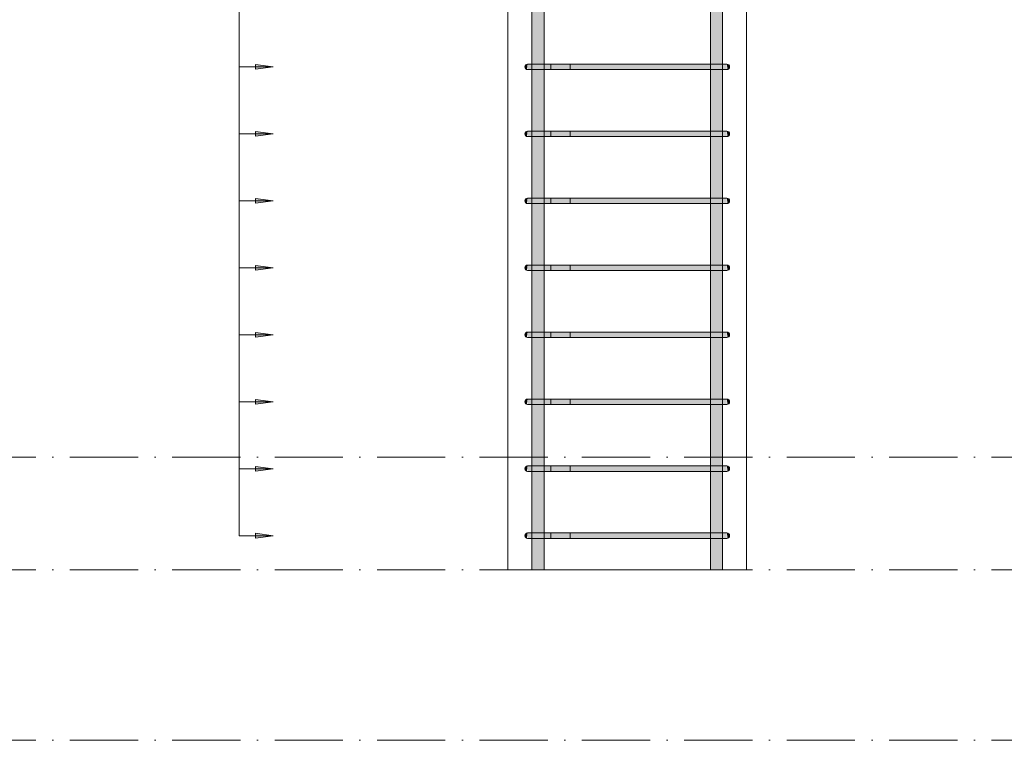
# Model space of a CAD drawing. Header units: millimetres. Extents: x 4307 to 42792, y 1610 to 10025.
# Tile 20 of 256: x 8825 to 10268, y 2355 to 3411. Entities that reach past the tile are written whole.
import ezdxf

# ---------------------------------------------------------------- set-up
doc = ezdxf.new("R2010")
doc.units = ezdxf.units.MM
doc.linetypes.add('Čerchovaná', pattern=[150, 100, -25, 0, -25])
for name, color, linetype, lineweight in [('A-ANNO-DIMS', 211, 'Continuous', 5), ('A-ANNO-DIMS-25', 211, 'Continuous', 5), ('A-FLOR-LEVL', 51, 'Continuous', 5), ('S-COLS', 52, 'Continuous', 9), ('S-RBAR', 171, 'Continuous', 5)]:
    doc.layers.add(name, color=color, linetype=linetype, lineweight=lineweight)
doc.styles.add('Arial_1', font='arial.ttf', dxfattribs={"height": 62.5})
doc.dimstyles.new('Výztuž_kusy__řezy__2', dxfattribs={"dimscale": 304.8, "dimtxt": 0.18, "dimasz": 0, "dimexe": 0, "dimexo": 0.0625, "dimgap": 0.082021, "dimtad": 1, "dimdec": 0, "dimzin": 0, "dimdsep": 46, "dimtxsty": 'Arial_1', "dimblk1": 'NONE', "dimblk2": 'NONE', "dimsah": 1, "dimcen": 0.09, "dimazin": 0, "dimtfac": 1, "dimtdec": 4, "dimtix": 1, "dimtmove": 0, "dimatfit": 3, "dimfxl": 0.164042, "dimfxlon": 1, "dimtvp": 1, "dimtfill": 1, "dimtolj": 1, "dimtzin": 0, "dimarcsym": 2})

# ---------------------------------------------------------------- blocks, each defined once
blk = doc.blocks.new('DIMBLOCK546-V1')
at = {"layer": 'A-ANNO-DIMS-25'}
for points in [[(9196.3, 3440.3), (9170, 3443.8), (9170, 3436.9)], [(9196.3, 3342.2), (9170, 3345.6), (9170, 3338.7)]]:
    blk.add_hatch(color=256, dxfattribs=at).paths.add_polyline_path(points)
for p, q in [((9146.3, 3440.3), (9146.3, 3342.2)), ((9146.3, 3440.3), (9146.3, 3440.3)), ((9146.3, 3440.3), (9196.3, 3440.3)), ((9196.3, 3440.3), (9170, 3443.8)), ((9170, 3443.8), (9170, 3436.9)), ((9170, 3436.9), (9196.3, 3440.3)), ((9146.3, 3342.2), (9146.3, 3342.2)), ((9146.3, 3342.2), (9196.3, 3342.2)), ((9196.3, 3342.2), (9170, 3345.6)), ((9170, 3345.6), (9170, 3338.7)), ((9170, 3338.7), (9196.3, 3342.2))]:
    blk.add_line(p, q, dxfattribs=at)
blk = doc.blocks.new('_None')
blk = doc.blocks.new('DIMBLOCK547-V1')
at = {"layer": 'A-ANNO-DIMS-25'}
for points in [[(9196.3, 3342.2), (9170, 3345.6), (9170, 3338.7)], [(9196.3, 3244), (9170, 3247.5), (9170, 3240.5)]]:
    blk.add_hatch(color=256, dxfattribs=at).paths.add_polyline_path(points)
for p, q in [((9146.3, 3342.2), (9146.3, 3244)), ((9146.3, 3342.2), (9146.3, 3342.2)), ((9146.3, 3342.2), (9196.3, 3342.2)), ((9196.3, 3342.2), (9170, 3345.6)), ((9170, 3345.6), (9170, 3338.7)), ((9170, 3338.7), (9196.3, 3342.2)), ((9196.3, 3244), (9170, 3247.5)), ((9170, 3247.5), (9170, 3240.5)), ((9146.3, 3244), (9146.3, 3244)), ((9146.3, 3244), (9196.3, 3244)), ((9170, 3240.5), (9196.3, 3244))]:
    blk.add_line(p, q, dxfattribs=at)
blk = doc.blocks.new('DIMBLOCK548-V1')
at = {"layer": 'A-ANNO-DIMS-25'}
for points in [[(9196.3, 3244), (9170, 3247.5), (9170, 3240.5)], [(9196.3, 3145.8), (9170, 3149.3), (9170, 3142.4)]]:
    blk.add_hatch(color=256, dxfattribs=at).paths.add_polyline_path(points)
for p, q in [((9196.3, 3244), (9170, 3247.5)), ((9170, 3247.5), (9170, 3240.5)), ((9146.3, 3244), (9146.3, 3145.8)), ((9146.3, 3244), (9146.3, 3244)), ((9146.3, 3244), (9196.3, 3244)), ((9170, 3240.5), (9196.3, 3244)), ((9196.3, 3145.8), (9170, 3149.3)), ((9170, 3149.3), (9170, 3142.4)), ((9146.3, 3145.8), (9146.3, 3145.8)), ((9146.3, 3145.8), (9196.3, 3145.8)), ((9170, 3142.4), (9196.3, 3145.8))]:
    blk.add_line(p, q, dxfattribs=at)
blk = doc.blocks.new('DIMBLOCK549-V1')
at = {"layer": 'A-ANNO-DIMS-25'}
for points in [[(9196.3, 3145.8), (9170, 3149.3), (9170, 3142.4)], [(9196.3, 3047.7), (9170, 3051.1), (9170, 3044.2)]]:
    blk.add_hatch(color=256, dxfattribs=at).paths.add_polyline_path(points)
for p, q in [((9196.3, 3145.8), (9170, 3149.3)), ((9170, 3149.3), (9170, 3142.4)), ((9146.3, 3145.8), (9146.3, 3047.7)), ((9146.3, 3145.8), (9146.3, 3145.8)), ((9146.3, 3145.8), (9196.3, 3145.8)), ((9170, 3142.4), (9196.3, 3145.8)), ((9146.3, 3047.7), (9146.3, 3047.7)), ((9146.3, 3047.7), (9196.3, 3047.7)), ((9196.3, 3047.7), (9170, 3051.1)), ((9170, 3051.1), (9170, 3044.2)), ((9170, 3044.2), (9196.3, 3047.7))]:
    blk.add_line(p, q, dxfattribs=at)
blk = doc.blocks.new('DIMBLOCK550-V1')
at = {"layer": 'A-ANNO-DIMS-25'}
for points in [[(9196.3, 3047.7), (9170, 3051.1), (9170, 3044.2)], [(9196.3, 2949.5), (9170, 2953), (9170, 2946)]]:
    blk.add_hatch(color=256, dxfattribs=at).paths.add_polyline_path(points)
for p, q in [((9146.3, 3047.7), (9146.3, 2949.5)), ((9146.3, 3047.7), (9146.3, 3047.7)), ((9146.3, 3047.7), (9196.3, 3047.7)), ((9196.3, 3047.7), (9170, 3051.1)), ((9170, 3051.1), (9170, 3044.2)), ((9170, 3044.2), (9196.3, 3047.7)), ((9146.3, 2949.5), (9146.3, 2949.5)), ((9146.3, 2949.5), (9196.3, 2949.5)), ((9196.3, 2949.5), (9170, 2953)), ((9170, 2953), (9170, 2946)), ((9170, 2946), (9196.3, 2949.5))]:
    blk.add_line(p, q, dxfattribs=at)
blk = doc.blocks.new('DIMBLOCK551-V1')
at = {"layer": 'A-ANNO-DIMS-25'}
for points in [[(9196.3, 2949.5), (9170, 2953), (9170, 2946)], [(9196.3, 2851.3), (9170, 2854.8), (9170, 2847.9)]]:
    blk.add_hatch(color=256, dxfattribs=at).paths.add_polyline_path(points)
for p, q in [((9146.3, 2949.5), (9146.3, 2851.3)), ((9146.3, 2949.5), (9146.3, 2949.5)), ((9146.3, 2949.5), (9196.3, 2949.5)), ((9196.3, 2949.5), (9170, 2953)), ((9170, 2953), (9170, 2946)), ((9170, 2946), (9196.3, 2949.5)), ((9146.3, 2851.3), (9146.3, 2851.3)), ((9146.3, 2851.3), (9196.3, 2851.3)), ((9196.3, 2851.3), (9170, 2854.8)), ((9170, 2854.8), (9170, 2847.9)), ((9170, 2847.9), (9196.3, 2851.3))]:
    blk.add_line(p, q, dxfattribs=at)
blk = doc.blocks.new('DIMBLOCK552-V1')
at = {"layer": 'A-ANNO-DIMS-25'}
for points in [[(9196.3, 2851.3), (9170, 2854.8), (9170, 2847.9)], [(9196.3, 2753.2), (9170, 2756.6), (9170, 2749.7)]]:
    blk.add_hatch(color=256, dxfattribs=at).paths.add_polyline_path(points)
for p, q in [((9146.3, 2851.3), (9146.3, 2753.2)), ((9146.3, 2851.3), (9146.3, 2851.3)), ((9146.3, 2851.3), (9196.3, 2851.3)), ((9196.3, 2851.3), (9170, 2854.8)), ((9170, 2854.8), (9170, 2847.9)), ((9170, 2847.9), (9196.3, 2851.3)), ((9196.3, 2753.2), (9170, 2756.6)), ((9170, 2756.6), (9170, 2749.7)), ((9146.3, 2753.2), (9146.3, 2753.2)), ((9146.3, 2753.2), (9196.3, 2753.2)), ((9170, 2749.7), (9196.3, 2753.2))]:
    blk.add_line(p, q, dxfattribs=at)
blk = doc.blocks.new('DIMBLOCK553-V1')
at = {"layer": 'A-ANNO-DIMS-25'}
for points in [[(9196.3, 2753.2), (9170, 2756.6), (9170, 2749.7)], [(9196.3, 2655), (9170, 2658.5), (9170, 2651.5)]]:
    blk.add_hatch(color=256, dxfattribs=at).paths.add_polyline_path(points)
for p, q in [((9196.3, 2753.2), (9170, 2756.6)), ((9170, 2756.6), (9170, 2749.7)), ((9146.3, 2753.2), (9146.3, 2655)), ((9146.3, 2753.2), (9146.3, 2753.2)), ((9146.3, 2753.2), (9196.3, 2753.2)), ((9170, 2749.7), (9196.3, 2753.2)), ((9196.3, 2655), (9170, 2658.5)), ((9170, 2658.5), (9170, 2651.5)), ((9146.3, 2655), (9146.3, 2655)), ((9146.3, 2655), (9196.3, 2655)), ((9170, 2651.5), (9196.3, 2655))]:
    blk.add_line(p, q, dxfattribs=at)
blk = doc.blocks.new('DIMBLOCK554-V1')
at = {"layer": 'A-ANNO-DIMS-25'}
for points in [[(9196.3, 5600), (9170, 5603.5), (9170, 5596.5)], [(9196.3, 5501.8), (9170, 5505.3), (9170, 5498.4)], [(9196.3, 5403.7), (9170, 5407.1), (9170, 5400.2)], [(9196.3, 5305.5), (9170, 5309), (9170, 5302)], [(9196.3, 5207.3), (9170, 5210.8), (9170, 5203.9)], [(9196.3, 5109.2), (9170, 5112.6), (9170, 5105.7)], [(9196.3, 5011), (9170, 5014.5), (9170, 5007.5)], [(9196.3, 4912.8), (9170, 4916.3), (9170, 4909.4)], [(9196.3, 4814.7), (9170, 4818.1), (9170, 4811.2)], [(9196.3, 4716.5), (9170, 4720), (9170, 4713)], [(9196.3, 4618.3), (9170, 4621.8), (9170, 4614.9)], [(9196.3, 4520.2), (9170, 4523.6), (9170, 4516.7)], [(9196.3, 4422), (9170, 4425.5), (9170, 4418.5)], [(9196.3, 4323.8), (9170, 4327.3), (9170, 4320.4)], [(9196.3, 4225.7), (9170, 4229.1), (9170, 4222.2)], [(9196.3, 4127.5), (9170, 4131), (9170, 4124)], [(9196.3, 4029.3), (9170, 4032.8), (9170, 4025.9)], [(9196.3, 3931.2), (9170, 3934.6), (9170, 3927.7)], [(9196.3, 3833), (9170, 3836.5), (9170, 3829.5)], [(9196.3, 3734.8), (9170, 3738.3), (9170, 3731.4)], [(9196.3, 3636.7), (9170, 3640.1), (9170, 3633.2)], [(9196.3, 3538.5), (9170, 3542), (9170, 3535)], [(9196.3, 3440.3), (9170, 3443.8), (9170, 3436.9)], [(9196.3, 3342.2), (9170, 3345.6), (9170, 3338.7)], [(9196.3, 3244), (9170, 3247.5), (9170, 3240.5)], [(9196.3, 3145.8), (9170, 3149.3), (9170, 3142.4)], [(9196.3, 3047.7), (9170, 3051.1), (9170, 3044.2)], [(9196.3, 2949.5), (9170, 2953), (9170, 2946)], [(9196.3, 2851.3), (9170, 2854.8), (9170, 2847.9)], [(9196.3, 2753.2), (9170, 2756.6), (9170, 2749.7)], [(9196.3, 2655), (9170, 2658.5), (9170, 2651.5)]]:
    blk.add_hatch(color=256, dxfattribs=at).paths.add_polyline_path(points)
for p, q in [((9146.3, 5600), (9146.3, 2655)), ((9146.3, 5600), (9146.3, 5501.8)), ((9146.3, 5600), (9146.3, 5600)), ((9146.3, 5600), (9196.3, 5600)), ((9196.3, 5600), (9170, 5603.5)), ((9170, 5603.5), (9170, 5596.5)), ((9170, 5596.5), (9196.3, 5600)), ((9146.3, 5501.8), (9146.3, 5403.7)), ((9146.3, 5501.8), (9146.3, 5501.8)), ((9146.3, 5501.8), (9196.3, 5501.8)), ((9196.3, 5501.8), (9170, 5505.3)), ((9170, 5505.3), (9170, 5498.4)), ((9170, 5498.4), (9196.3, 5501.8)), ((9146.3, 5403.7), (9146.3, 5305.5)), ((9146.3, 5403.7), (9146.3, 5403.7)), ((9146.3, 5403.7), (9196.3, 5403.7)), ((9196.3, 5403.7), (9170, 5407.1)), ((9170, 5407.1), (9170, 5400.2)), ((9170, 5400.2), (9196.3, 5403.7)), ((9146.3, 5305.5), (9146.3, 5207.3)), ((9146.3, 5305.5), (9146.3, 5305.5)), ((9146.3, 5305.5), (9196.3, 5305.5)), ((9196.3, 5305.5), (9170, 5309)), ((9170, 5309), (9170, 5302)), ((9170, 5302), (9196.3, 5305.5)), ((9196.3, 5207.3), (9170, 5210.8)), ((9170, 5210.8), (9170, 5203.9)), ((9146.3, 5207.3), (9146.3, 5109.2)), ((9146.3, 5207.3), (9146.3, 5207.3)), ((9146.3, 5207.3), (9196.3, 5207.3)), ((9170, 5203.9), (9196.3, 5207.3)), ((9146.3, 5109.2), (9146.3, 5011)), ((9146.3, 5109.2), (9146.3, 5109.2)), ((9146.3, 5109.2), (9196.3, 5109.2)), ((9196.3, 5109.2), (9170, 5112.6)), ((9170, 5112.6), (9170, 5105.7)), ((9170, 5105.7), (9196.3, 5109.2)), ((9146.3, 5011), (9146.3, 4912.8)), ((9146.3, 5011), (9146.3, 5011)), ((9146.3, 5011), (9196.3, 5011)), ((9196.3, 5011), (9170, 5014.5)), ((9170, 5014.5), (9170, 5007.5)), ((9170, 5007.5), (9196.3, 5011)), ((9146.3, 4912.8), (9146.3, 4814.7)), ((9146.3, 4912.8), (9146.3, 4912.8)), ((9146.3, 4912.8), (9196.3, 4912.8)), ((9196.3, 4912.8), (9170, 4916.3)), ((9170, 4916.3), (9170, 4909.4)), ((9170, 4909.4), (9196.3, 4912.8)), ((9146.3, 4814.7), (9146.3, 4716.5)), ((9146.3, 4814.7), (9146.3, 4814.7)), ((9146.3, 4814.7), (9196.3, 4814.7)), ((9196.3, 4814.7), (9170, 4818.1)), ((9170, 4818.1), (9170, 4811.2)), ((9170, 4811.2), (9196.3, 4814.7)), ((9196.3, 4716.5), (9170, 4720)), ((9170, 4720), (9170, 4713)), ((9146.3, 4716.5), (9146.3, 4618.3)), ((9146.3, 4716.5), (9146.3, 4716.5)), ((9146.3, 4716.5), (9196.3, 4716.5)), ((9170, 4713), (9196.3, 4716.5)), ((9146.3, 4618.3), (9146.3, 4520.2)), ((9146.3, 4618.3), (9146.3, 4618.3)), ((9146.3, 4618.3), (9196.3, 4618.3)), ((9196.3, 4618.3), (9170, 4621.8)), ((9170, 4621.8), (9170, 4614.9)), ((9170, 4614.9), (9196.3, 4618.3)), ((9146.3, 4520.2), (9146.3, 4422)), ((9146.3, 4520.2), (9146.3, 4520.2)), ((9146.3, 4520.2), (9196.3, 4520.2)), ((9196.3, 4520.2), (9170, 4523.6)), ((9170, 4523.6), (9170, 4516.7)), ((9170, 4516.7), (9196.3, 4520.2)), ((9146.3, 4422), (9146.3, 4323.8)), ((9146.3, 4422), (9146.3, 4422)), ((9146.3, 4422), (9196.3, 4422)), ((9196.3, 4422), (9170, 4425.5)), ((9170, 4425.5), (9170, 4418.5)), ((9170, 4418.5), (9196.3, 4422)), ((9146.3, 4323.8), (9146.3, 4225.7)), ((9146.3, 4323.8), (9146.3, 4323.8)), ((9146.3, 4323.8), (9196.3, 4323.8)), ((9196.3, 4323.8), (9170, 4327.3)), ((9170, 4327.3), (9170, 4320.4)), ((9170, 4320.4), (9196.3, 4323.8)), ((9196.3, 4225.7), (9170, 4229.1)), ((9170, 4229.1), (9170, 4222.2)), ((9146.3, 4225.7), (9146.3, 4127.5)), ((9146.3, 4225.7), (9146.3, 4225.7)), ((9146.3, 4225.7), (9196.3, 4225.7)), ((9170, 4222.2), (9196.3, 4225.7)), ((9146.3, 4127.5), (9146.3, 4029.3)), ((9146.3, 4127.5), (9146.3, 4127.5)), ((9146.3, 4127.5), (9196.3, 4127.5)), ((9196.3, 4127.5), (9170, 4131)), ((9170, 4131), (9170, 4124)), ((9170, 4124), (9196.3, 4127.5)), ((9146.3, 4029.3), (9146.3, 3931.2)), ((9146.3, 4029.3), (9146.3, 4029.3)), ((9146.3, 4029.3), (9196.3, 4029.3)), ((9196.3, 4029.3), (9170, 4032.8)), ((9170, 4032.8), (9170, 4025.9)), ((9170, 4025.9), (9196.3, 4029.3)), ((9146.3, 3931.2), (9146.3, 3833)), ((9146.3, 3931.2), (9146.3, 3931.2)), ((9146.3, 3931.2), (9196.3, 3931.2)), ((9196.3, 3931.2), (9170, 3934.6)), ((9170, 3934.6), (9170, 3927.7)), ((9170, 3927.7), (9196.3, 3931.2)), ((9146.3, 3833), (9146.3, 3734.8)), ((9146.3, 3833), (9146.3, 3833)), ((9146.3, 3833), (9196.3, 3833)), ((9196.3, 3833), (9170, 3836.5)), ((9170, 3836.5), (9170, 3829.5)), ((9170, 3829.5), (9196.3, 3833)), ((9196.3, 3734.8), (9170, 3738.3)), ((9170, 3738.3), (9170, 3731.4)), ((9146.3, 3734.8), (9146.3, 3636.7)), ((9146.3, 3734.8), (9146.3, 3734.8)), ((9146.3, 3734.8), (9196.3, 3734.8)), ((9170, 3731.4), (9196.3, 3734.8)), ((9196.3, 3636.7), (9170, 3640.1)), ((9170, 3640.1), (9170, 3633.2)), ((9146.3, 3636.7), (9146.3, 3538.5)), ((9146.3, 3636.7), (9146.3, 3636.7)), ((9146.3, 3636.7), (9196.3, 3636.7)), ((9170, 3633.2), (9196.3, 3636.7)), ((9146.3, 3538.5), (9146.3, 3440.3)), ((9146.3, 3538.5), (9146.3, 3538.5)), ((9146.3, 3538.5), (9196.3, 3538.5)), ((9196.3, 3538.5), (9170, 3542)), ((9170, 3542), (9170, 3535)), ((9170, 3535), (9196.3, 3538.5)), ((9146.3, 3440.3), (9146.3, 3342.2)), ((9146.3, 3440.3), (9146.3, 3440.3)), ((9146.3, 3440.3), (9196.3, 3440.3)), ((9196.3, 3440.3), (9170, 3443.8)), ((9170, 3443.8), (9170, 3436.9)), ((9170, 3436.9), (9196.3, 3440.3)), ((9146.3, 3342.2), (9146.3, 3244)), ((9146.3, 3342.2), (9146.3, 3342.2)), ((9146.3, 3342.2), (9196.3, 3342.2)), ((9196.3, 3342.2), (9170, 3345.6)), ((9170, 3345.6), (9170, 3338.7)), ((9170, 3338.7), (9196.3, 3342.2)), ((9196.3, 3244), (9170, 3247.5)), ((9170, 3247.5), (9170, 3240.5)), ((9146.3, 3244), (9146.3, 3145.8)), ((9146.3, 3244), (9146.3, 3244)), ((9146.3, 3244), (9196.3, 3244)), ((9170, 3240.5), (9196.3, 3244)), ((9196.3, 3145.8), (9170, 3149.3)), ((9170, 3149.3), (9170, 3142.4)), ((9146.3, 3145.8), (9146.3, 3047.7)), ((9146.3, 3145.8), (9146.3, 3145.8)), ((9146.3, 3145.8), (9196.3, 3145.8)), ((9170, 3142.4), (9196.3, 3145.8)), ((9146.3, 3047.7), (9146.3, 2949.5)), ((9146.3, 3047.7), (9146.3, 3047.7)), ((9146.3, 3047.7), (9196.3, 3047.7)), ((9196.3, 3047.7), (9170, 3051.1)), ((9170, 3051.1), (9170, 3044.2)), ((9170, 3044.2), (9196.3, 3047.7)), ((9146.3, 2949.5), (9146.3, 2851.3)), ((9146.3, 2949.5), (9146.3, 2949.5)), ((9146.3, 2949.5), (9196.3, 2949.5)), ((9196.3, 2949.5), (9170, 2953)), ((9170, 2953), (9170, 2946)), ((9170, 2946), (9196.3, 2949.5)), ((9146.3, 2851.3), (9146.3, 2753.2)), ((9146.3, 2851.3), (9146.3, 2851.3)), ((9146.3, 2851.3), (9196.3, 2851.3)), ((9196.3, 2851.3), (9170, 2854.8)), ((9170, 2854.8), (9170, 2847.9)), ((9170, 2847.9), (9196.3, 2851.3)), ((9196.3, 2753.2), (9170, 2756.6)), ((9170, 2756.6), (9170, 2749.7)), ((9146.3, 2753.2), (9146.3, 2655)), ((9146.3, 2753.2), (9146.3, 2753.2)), ((9146.3, 2753.2), (9196.3, 2753.2)), ((9170, 2749.7), (9196.3, 2753.2)), ((9196.3, 2655), (9170, 2658.5)), ((9170, 2658.5), (9170, 2651.5)), ((9146.3, 2655), (9146.3, 2655)), ((9146.3, 2655), (9196.3, 2655)), ((9170, 2651.5), (9196.3, 2655))]:
    blk.add_line(p, q, dxfattribs=at)

msp = doc.modelspace()

# ---------------------------------------------------------------- hatches: boundary and pattern name
at = {"layer": 'S-RBAR'}
h = msp.add_hatch(color=7, dxfattribs=at)
h.paths.add_polyline_path([(9589.7, 2605), (9593.1, 2605), (9592.8, 2651), (9575.1, 2651), (9575.1, 2605)])
h.paths.add_polyline_path([(9589.7, 2659), (9593.1, 2659), (9592.8, 2749.2), (9575.1, 2749.2), (9575.1, 2659), (9589, 2659)])
h.paths.add_polyline_path([(9585.2, 2757.2), (9593.1, 2757.2), (9592.8, 2847.3), (9575.1, 2847.3), (9575.1, 2757.2), (9584.9, 2757.2)])
h.paths.add_polyline_path([(9593.1, 2855.3), (9592.8, 2945.5), (9575.1, 2945.5), (9575.1, 2855.3), (9592.8, 2855.3)])
h.paths.add_polyline_path([(9578.1, 2953.5), (9593.1, 2953.5), (9592.8, 3043.7), (9575.1, 3043.7), (9575.1, 2953.5)])
h.paths.add_polyline_path([(9593.1, 3051.7), (9592.8, 3141.8), (9575.1, 3141.8), (9575.1, 3051.7), (9592.8, 3051.7)])
h.paths.add_polyline_path([(9578.1, 3149.8), (9593.1, 3149.8), (9592.8, 3240), (9575.1, 3240), (9575.1, 3149.8)])
h.paths.add_polyline_path([(9593.1, 3248), (9592.8, 3338.2), (9575.1, 3338.2), (9575.1, 3248), (9592.8, 3248)])
h.paths.add_polyline_path([(9581.3, 3346.2), (9593.1, 3346.2), (9592.8, 3436.3), (9575.1, 3436.3), (9575.1, 3346.2), (9578.1, 3346.2)])
h.paths.add_polyline_path([(9589.7, 3444.3), (9593.1, 3444.3), (9592.8, 3534.5), (9575.1, 3534.5), (9575.1, 3444.3), (9589, 3444.3)])
h.paths.add_polyline_path([(9589, 3542.5), (9593.1, 3542.5), (9592.8, 3632.7), (9575.1, 3632.7), (9575.1, 3542.5), (9585.2, 3542.5)])
h.paths.add_polyline_path([(9589.7, 3640.7), (9593.1, 3640.7), (9592.8, 3730.8), (9575.1, 3730.8), (9575.1, 3640.7), (9589, 3640.7)])
h.paths.add_polyline_path([(9585.2, 3738.8), (9593.1, 3738.8), (9592.8, 3829), (9575.1, 3829), (9575.1, 3738.8), (9584.9, 3738.8)])
h.paths.add_polyline_path([(9581.3, 3837), (9593.1, 3837), (9592.8, 3927.2), (9575.1, 3927.2), (9575.1, 3837), (9578.1, 3837)])
h.paths.add_polyline_path([(9575.1, 3935.2), (9593.1, 3935.2), (9592.8, 4025.3), (9575.1, 4025.3), (9575.1, 3936.6)])
h.paths.add_polyline_path([(9575.1, 4033.3), (9593.1, 4033.3), (9592.8, 4123.5), (9575.1, 4123.5), (9575.1, 4042.9)])
h.paths.add_polyline_path([(9581.3, 4131.5), (9593.1, 4131.5), (9592.8, 4221.7), (9575.1, 4221.7), (9575.1, 4131.5), (9578.1, 4131.5)])
h.paths.add_polyline_path([(9584.9, 4229.7), (9593.1, 4229.7), (9592.8, 4319.8), (9575.1, 4319.8), (9575.1, 4229.7), (9581.3, 4229.7)])
h.paths.add_polyline_path([(9592.8, 4327.8), (9593.1, 4327.8), (9592.8, 4418), (9575.1, 4418), (9575.1, 4327.8), (9589.7, 4327.8)])
h.paths.add_polyline_path([(9578.1, 4426), (9593.1, 4426), (9592.8, 4516.2), (9575.1, 4516.2), (9575.1, 4426)])
h.paths.add_polyline_path([(9585.2, 4524.2), (9593.1, 4524.2), (9592.8, 4614.3), (9575.1, 4614.3), (9575.1, 4524.2), (9584.9, 4524.2)])
h.paths.add_polyline_path([(9578.1, 4622.3), (9593.1, 4622.3), (9592.8, 4712.5), (9575.1, 4712.5), (9575.1, 4622.3)])
h.paths.add_polyline_path([(9593.1, 4720.5), (9592.8, 4810.7), (9575.1, 4810.7), (9575.1, 4720.5), (9592.8, 4720.5)])
h.paths.add_polyline_path([(9578.1, 4818.7), (9593.1, 4818.7), (9592.8, 4908.8), (9575.1, 4908.8), (9575.1, 4818.7)])
h.paths.add_polyline_path([(9581.3, 4916.8), (9593.1, 4916.8), (9592.8, 5007), (9575.1, 5007), (9575.1, 4916.8), (9578.1, 4916.8)])
h.paths.add_polyline_path([(9585.2, 5015), (9593.1, 5015), (9592.8, 5105.2), (9575.1, 5105.2), (9575.1, 5015), (9584.9, 5015)])
h.paths.add_polyline_path([(9585.2, 5113.2), (9593.1, 5113.2), (9592.8, 5203.3), (9575.1, 5203.3), (9575.1, 5113.2), (9584.9, 5113.2)])
h.paths.add_polyline_path([(9585.2, 5211.3), (9593.1, 5211.3), (9592.8, 5301.5), (9575.1, 5301.5), (9575.1, 5211.3), (9584.9, 5211.3)])
h.paths.add_polyline_path([(9581.3, 5309.5), (9593.1, 5309.5), (9592.8, 5399.7), (9575.1, 5399.7), (9575.1, 5309.5), (9578.1, 5309.5)])
h.paths.add_polyline_path([(9593.1, 5407.7), (9592.8, 5497.8), (9575.1, 5497.8), (9575.1, 5407.7), (9592.8, 5407.7)])
h.paths.add_polyline_path([(9585.2, 5505.8), (9593.1, 5505.8), (9592.8, 5596), (9575.1, 5596), (9575.1, 5505.8), (9584.9, 5505.8)])
h.paths.add_polyline_path([(9585.2, 5604), (9593.1, 5604), (9592.8, 5610), (9575.1, 5610), (9575.1, 5604), (9584.9, 5604)])
h = msp.add_hatch(color=7, dxfattribs=at)
h.paths.add_polyline_path([(9848.7, 2605), (9854.9, 2605), (9854.9, 2651), (9836.9, 2651), (9836.9, 2605), (9844.8, 2605)])
h.paths.add_polyline_path([(9836.9, 2659), (9854.9, 2659), (9854.9, 2749.2), (9836.9, 2749.2), (9836.9, 2661.1)])
h.paths.add_polyline_path([(9851.9, 2757.2), (9854.9, 2757.2), (9854.9, 2847.3), (9836.9, 2847.3), (9836.9, 2757.2), (9848.7, 2757.2)])
h.paths.add_polyline_path([(9851.9, 2855.3), (9854.9, 2855.3), (9854.9, 2945.5), (9836.9, 2945.5), (9836.9, 2855.3), (9848.7, 2855.3)])
h.paths.add_polyline_path([(9851.9, 2953.5), (9854.9, 2953.5), (9854.9, 3043.7), (9836.9, 3043.7), (9836.9, 2953.5), (9848.7, 2953.5)])
h.paths.add_polyline_path([(9851.9, 3051.7), (9854.9, 3051.7), (9854.9, 3141.8), (9836.9, 3141.8), (9836.9, 3051.7), (9848.7, 3051.7)])
h.paths.add_polyline_path([(9851.9, 3149.8), (9854.9, 3149.8), (9854.9, 3240), (9836.9, 3240), (9836.9, 3149.8), (9848.7, 3149.8)])
h.paths.add_polyline_path([(9836.9, 3248), (9854.9, 3248), (9854.9, 3338.2), (9836.9, 3338.2), (9836.9, 3298.9)])
h.paths.add_polyline_path([(9851.9, 3346.2), (9854.9, 3346.2), (9854.9, 3436.3), (9836.9, 3436.3), (9836.9, 3346.2), (9848.7, 3346.2)])
h.paths.add_polyline_path([(9851.9, 3444.3), (9854.9, 3444.3), (9854.9, 3534.5), (9836.9, 3534.5), (9836.9, 3444.3), (9848.7, 3444.3)])
h.paths.add_polyline_path([(9851.9, 3542.5), (9854.9, 3542.5), (9854.9, 3632.7), (9836.9, 3632.7), (9836.9, 3542.5), (9848.7, 3542.5)])
h.paths.add_polyline_path([(9851.9, 3640.7), (9854.9, 3640.7), (9854.9, 3730.8), (9836.9, 3730.8), (9836.9, 3640.7), (9848.7, 3640.7)])
h.paths.add_polyline_path([(9851.9, 3738.8), (9854.9, 3738.8), (9854.9, 3829), (9836.9, 3829), (9836.9, 3738.8), (9848.7, 3738.8)])
h.paths.add_polyline_path([(9841, 3837), (9854.9, 3837), (9854.9, 3927.2), (9836.9, 3927.2), (9836.9, 3837)])
h.paths.add_polyline_path([(9851.9, 3935.2), (9854.9, 3935.2), (9854.9, 4025.3), (9836.9, 4025.3), (9836.9, 3935.2), (9848.7, 3935.2)])
h.paths.add_polyline_path([(9851.9, 4033.3), (9854.9, 4033.3), (9854.9, 4123.5), (9836.9, 4123.5), (9836.9, 4033.3), (9848.7, 4033.3)])
h.paths.add_polyline_path([(9848.7, 4131.5), (9854.9, 4131.5), (9854.9, 4221.7), (9836.9, 4221.7), (9836.9, 4131.5), (9844.8, 4131.5)])
h.paths.add_polyline_path([(9851.9, 4229.7), (9854.9, 4229.7), (9854.9, 4319.8), (9836.9, 4319.8), (9836.9, 4229.7), (9848.7, 4229.7)])
h.paths.add_polyline_path([(9851.9, 4327.8), (9854.9, 4327.8), (9854.9, 4418), (9836.9, 4418), (9836.9, 4327.8), (9848.7, 4327.8)])
h.paths.add_polyline_path([(9851.9, 4426), (9854.9, 4426), (9854.9, 4516.2), (9836.9, 4516.2), (9836.9, 4426), (9848.7, 4426)])
h.paths.add_polyline_path([(9836.9, 4524.2), (9854.9, 4524.2), (9854.9, 4614.3), (9836.9, 4614.3), (9836.9, 4574.4)])
h.paths.add_polyline_path([(9851.9, 4622.3), (9854.9, 4622.3), (9854.9, 4712.5), (9836.9, 4712.5), (9836.9, 4622.3), (9848.7, 4622.3)])
h.paths.add_polyline_path([(9851.9, 4720.5), (9854.9, 4720.5), (9854.9, 4810.7), (9836.9, 4810.7), (9836.9, 4720.5), (9848.7, 4720.5)])
h.paths.add_polyline_path([(9851.9, 4818.7), (9854.9, 4818.7), (9854.9, 4908.8), (9836.9, 4908.8), (9836.9, 4818.7), (9848.7, 4818.7)])
h.paths.add_polyline_path([(9851.9, 4916.8), (9854.9, 4916.8), (9854.9, 5007), (9836.9, 5007), (9836.9, 4916.8), (9848.7, 4916.8)])
h.paths.add_polyline_path([(9851.9, 5015), (9854.9, 5015), (9854.9, 5105.2), (9836.9, 5105.2), (9836.9, 5015), (9848.7, 5015)])
h.paths.add_polyline_path([(9836.9, 5113.2), (9854.9, 5113.2), (9854.9, 5203.3), (9836.9, 5203.3), (9836.9, 5159)])
h.paths.add_polyline_path([(9851.9, 5211.3), (9854.9, 5211.3), (9854.9, 5301.5), (9836.9, 5301.5), (9836.9, 5211.3), (9848.7, 5211.3)])
h.paths.add_polyline_path([(9851.9, 5309.5), (9854.9, 5309.5), (9854.9, 5399.7), (9836.9, 5399.7), (9836.9, 5309.5), (9848.7, 5309.5)])
h.paths.add_polyline_path([(9851.9, 5407.7), (9854.9, 5407.7), (9854.9, 5497.8), (9836.9, 5497.8), (9836.9, 5407.7), (9848.7, 5407.7)])
h.paths.add_polyline_path([(9851.9, 5505.8), (9854.9, 5505.8), (9854.9, 5596), (9836.9, 5596), (9836.9, 5505.8), (9848.7, 5505.8)])
h.paths.add_polyline_path([(9844.8, 5604), (9854.9, 5604), (9854.9, 5610), (9836.9, 5610), (9836.9, 5604), (9841, 5604)])
for points in [[(9568, 3338.3), (9569, 3346.2), (9567, 3345.6), (9565.5, 3344.2), (9565, 3342.2), (9565.5, 3340.2), (9567, 3338.7)], [(9568, 3338.3), (9569, 3346.2), (9567, 3345.6), (9565.5, 3344.2), (9565, 3342.2), (9565.5, 3340.2), (9567, 3338.7)], [(9585.2, 3338.2), (9589, 3338.2), (9589, 3346.2), (9569, 3346.2), (9569, 3338.2), (9584.9, 3338.2)], [(9825.3, 3338.2), (9841, 3338.2), (9841, 3346.2), (9589, 3346.2), (9589, 3338.2), (9746.7, 3338.2)], [(9859.5, 3338.2), (9861, 3338.3), (9861, 3346.2), (9841, 3346.2), (9841, 3338.2), (9857.3, 3338.2)], [(9862, 3338.3), (9863, 3338.7), (9864.5, 3340.4), (9865, 3342.2), (9864.5, 3344.2), (9863, 3345.6), (9861, 3346.2), (9861.7, 3341.1)], [(9568, 3240.1), (9569, 3248), (9567, 3247.5), (9565.4, 3245.7), (9565, 3244), (9565.5, 3242), (9567, 3240.5)], [(9568, 3240.1), (9569, 3248), (9567, 3247.5), (9565.4, 3245.7), (9565, 3244), (9565.5, 3242), (9567, 3240.5)], [(9569.8, 3240), (9589, 3240), (9589, 3248), (9569, 3248), (9569, 3240)], [(9589, 3240), (9841, 3240), (9841, 3248), (9589, 3248), (9589, 3245.7)], [(9857.3, 3240), (9861, 3240.1), (9861, 3248), (9841, 3248), (9841, 3240), (9855.1, 3240)], [(9862, 3240.1), (9863, 3240.5), (9864.5, 3242), (9865, 3244), (9864.5, 3246), (9863, 3247.5), (9861, 3248), (9861.7, 3243)], [(9568, 3142), (9569, 3149.8), (9567, 3149.3), (9565.5, 3147.8), (9565, 3145.8), (9565.5, 3143.8), (9567, 3142.4)], [(9568, 3142), (9569, 3149.8), (9567, 3149.3), (9565.5, 3147.8), (9565, 3145.8), (9565.5, 3143.8), (9567, 3142.4)], [(9585.2, 3141.8), (9589, 3141.8), (9589, 3149.8), (9569, 3149.8), (9569, 3141.8), (9584.9, 3141.8)], [(9825.3, 3141.8), (9841, 3141.8), (9841, 3149.8), (9589, 3149.8), (9589, 3141.8), (9746.7, 3141.8)], [(9859.5, 3141.8), (9861, 3142), (9861, 3149.8), (9841, 3149.8), (9841, 3141.8), (9857.3, 3141.8)], [(9862, 3142), (9863, 3142.4), (9864.5, 3144), (9865, 3145.8), (9864.5, 3147.8), (9863, 3149.3), (9861, 3149.8), (9861.7, 3144.8)], [(9568, 3043.8), (9569, 3051.7), (9567, 3051.1), (9565.5, 3049.7), (9565, 3047.7), (9565.5, 3045.7), (9567, 3044.2)], [(9568, 3043.8), (9569, 3051.7), (9567, 3051.1), (9565.5, 3049.7), (9565, 3047.7), (9565.5, 3045.7), (9567, 3044.2)], [(9569.8, 3043.7), (9589, 3043.7), (9589, 3051.7), (9569, 3051.7), (9569, 3043.7)], [(9825.3, 3043.7), (9841, 3043.7), (9841, 3051.7), (9589, 3051.7), (9589, 3043.7), (9746.7, 3043.7)], [(9857.3, 3043.7), (9861, 3043.8), (9861, 3051.7), (9841, 3051.7), (9841, 3043.7), (9855.1, 3043.7)], [(9862, 3043.8), (9863, 3044.2), (9864.5, 3045.7), (9865, 3047.7), (9864.5, 3049.7), (9863, 3051.1), (9861, 3051.7), (9861.7, 3046.6)], [(9568, 2945.6), (9569, 2953.5), (9567, 2953), (9565.5, 2951.5), (9565, 2949.5), (9565.5, 2947.5), (9567, 2946)], [(9568, 2945.6), (9569, 2953.5), (9567, 2953), (9565.5, 2951.5), (9565, 2949.5), (9565.5, 2947.5), (9567, 2946)], [(9574.9, 2945.5), (9589, 2945.5), (9589, 2953.5), (9569, 2953.5), (9569, 2945.5), (9572.7, 2945.5)], [(9825.3, 2945.5), (9841, 2945.5), (9841, 2953.5), (9589, 2953.5), (9589, 2945.5), (9746.7, 2945.5)], [(9859.5, 2945.5), (9861, 2945.6), (9861, 2953.5), (9841, 2953.5), (9841, 2945.5), (9857.3, 2945.5)], [(9862, 2945.6), (9863, 2946), (9864.5, 2947.7), (9865, 2949.5), (9864.5, 2951.5), (9863, 2953), (9861, 2953.5), (9861.7, 2948.5)], [(9568, 2847.5), (9569, 2855.3), (9567, 2854.8), (9565.5, 2853.3), (9565, 2851.3), (9565.5, 2849.3), (9567, 2847.9)], [(9568, 2847.5), (9569, 2855.3), (9567, 2854.8), (9565.5, 2853.3), (9565, 2851.3), (9565.5, 2849.3), (9567, 2847.9)], [(9574.9, 2847.3), (9589, 2847.3), (9589, 2855.3), (9569, 2855.3), (9569, 2847.3), (9572.7, 2847.3)], [(9825.3, 2847.3), (9841, 2847.3), (9841, 2855.3), (9589, 2855.3), (9589, 2847.3), (9746.7, 2847.3)], [(9859.5, 2847.3), (9861, 2847.5), (9861, 2855.3), (9841, 2855.3), (9841, 2847.3), (9857.3, 2847.3)], [(9862, 2847.5), (9863, 2847.9), (9864.5, 2849.3), (9865, 2851.3), (9864.5, 2853.3), (9863, 2854.8), (9861, 2855.3), (9861.7, 2850.3)], [(9568, 2749.3), (9569, 2757.2), (9567, 2756.6), (9565.5, 2755.2), (9565, 2753.2), (9565.5, 2751.2), (9567, 2749.7)], [(9568, 2749.3), (9569, 2757.2), (9567, 2756.6), (9565.5, 2755.2), (9565, 2753.2), (9565.5, 2751.2), (9567, 2749.7)], [(9585.2, 2749.2), (9589, 2749.2), (9589, 2757.2), (9569, 2757.2), (9569, 2749.2), (9584.9, 2749.2)], [(9825.3, 2749.2), (9841, 2749.2), (9841, 2757.2), (9589, 2757.2), (9589, 2749.2), (9746.7, 2749.2)], [(9859.5, 2749.2), (9861, 2749.3), (9861, 2757.2), (9841, 2757.2), (9841, 2749.2), (9857.3, 2749.2)], [(9862, 2749.3), (9863, 2749.7), (9864.5, 2751.4), (9865, 2753.2), (9864.5, 2755.2), (9863, 2756.6), (9861, 2757.2), (9861.7, 2752.1)], [(9568, 2651.1), (9569, 2659), (9567, 2658.5), (9565.5, 2657), (9565, 2655), (9565.5, 2653), (9567, 2651.5)], [(9568, 2651.1), (9569, 2659), (9567, 2658.5), (9565.5, 2657), (9565, 2655), (9565.5, 2653), (9567, 2651.5)], [(9574.9, 2651), (9589, 2651), (9589, 2659), (9569, 2659), (9569, 2651), (9572.7, 2651)], [(9825.3, 2651), (9841, 2651), (9841, 2659), (9589, 2659), (9589, 2651), (9746.7, 2651)], [(9859.5, 2651), (9861, 2651.1), (9861, 2659), (9841, 2659), (9841, 2651), (9857.3, 2651)], [(9862, 2651.1), (9863, 2651.5), (9864.5, 2653), (9865, 2655), (9864.5, 2657), (9863, 2658.5), (9861, 2659), (9861.7, 2654)]]:
    msp.add_hatch(color=7, dxfattribs=at).paths.add_polyline_path(points)

# ---------------------------------------------------------------- linework, layer by layer
at = {"layer": 'A-FLOR-LEVL', "linetype": 'Čerchovaná'}
for p, q in [((4395.1, 2770), (25778.9, 2770)), ((4395.1, 2605), (25778.9, 2605)), ((4395.1, 2355), (25778.9, 2355))]:
    msp.add_line(p, q, dxfattribs=at)
at = {"layer": 'S-COLS'}
for p, q in [((9540, 5620), (9540, 2605)), ((9540, 5620), (9540, 2605)), ((9890, 5620), (9890, 2605)), ((9890, 2605), (9890, 5620)), ((9890, 2605), (9540, 2605)), ((9540, 2605), (9890, 2605))]:
    msp.add_line(p, q, dxfattribs=at)
at = {"layer": 'S-RBAR'}
for p, q in [((9575.1, 2605), (9575.1, 5610)), ((9575.1, 2605), (9575.1, 5610)), ((9593.1, 2605), (9593.1, 5610)), ((9593.1, 2605), (9593.1, 5610)), ((9836.9, 2605), (9836.9, 5610)), ((9836.9, 2605), (9836.9, 5610)), ((9854.9, 2605), (9854.9, 5610)), ((9854.9, 2605), (9854.9, 5610)), ((9574.9, 3346.2), (9569, 3346.2)), ((9589, 3346.2), (9569, 3346.2)), ((9589, 3346.2), (9569, 3346.2)), ((9603.1, 3346.2), (9569, 3346.2)), ((9574.9, 3338.2), (9569, 3338.2)), ((9589, 3338.2), (9569, 3338.2)), ((9603.1, 3338.2), (9569, 3338.2)), ((9603.1, 3346.2), (9574.9, 3346.2)), ((9603.1, 3338.2), (9574.9, 3338.2)), ((9589, 3338.2), (9574.9, 3338.2)), ((9589, 3346.2), (9841, 3346.2)), ((9841, 3346.2), (9589, 3346.2)), ((9589, 3338.2), (9841, 3338.2)), ((9841, 3338.2), (9589, 3338.2)), ((9603.1, 3346.2), (9603.1, 3338.2)), ((9603.1, 3346.2), (9631.4, 3346.2)), ((9603.1, 3338.2), (9631.4, 3338.2)), ((9631.4, 3338.2), (9631.4, 3346.2)), ((9861, 3346.2), (9841, 3346.2)), ((9861, 3346.2), (9841, 3346.2)), ((9861, 3338.2), (9841, 3338.2)), ((9861, 3338.2), (9841, 3338.2)), ((9574.9, 3248), (9569, 3248)), ((9589, 3248), (9569, 3248)), ((9589, 3248), (9569, 3248)), ((9603.1, 3248), (9569, 3248)), ((9603.1, 3248), (9574.9, 3248)), ((9589, 3248), (9841, 3248)), ((9841, 3248), (9589, 3248)), ((9603.1, 3248), (9603.1, 3240)), ((9603.1, 3248), (9631.4, 3248)), ((9631.4, 3240), (9631.4, 3248)), ((9861, 3248), (9841, 3248)), ((9861, 3248), (9841, 3248)), ((9574.9, 3240), (9569, 3240)), ((9589, 3240), (9569, 3240)), ((9603.1, 3240), (9569, 3240)), ((9603.1, 3240), (9574.9, 3240)), ((9589, 3240), (9574.9, 3240)), ((9589, 3240), (9841, 3240)), ((9841, 3240), (9589, 3240)), ((9603.1, 3240), (9631.4, 3240)), ((9861, 3240), (9841, 3240)), ((9861, 3240), (9841, 3240)), ((9574.9, 3149.8), (9569, 3149.8)), ((9589, 3149.8), (9569, 3149.8)), ((9589, 3149.8), (9569, 3149.8)), ((9603.1, 3149.8), (9569, 3149.8)), ((9603.1, 3149.8), (9574.9, 3149.8)), ((9589, 3149.8), (9841, 3149.8)), ((9841, 3149.8), (9589, 3149.8)), ((9603.1, 3149.8), (9603.1, 3141.8)), ((9603.1, 3149.8), (9631.4, 3149.8)), ((9631.4, 3141.8), (9631.4, 3149.8)), ((9861, 3149.8), (9841, 3149.8)), ((9861, 3149.8), (9841, 3149.8)), ((9574.9, 3141.8), (9569, 3141.8)), ((9589, 3141.8), (9569, 3141.8)), ((9603.1, 3141.8), (9569, 3141.8)), ((9603.1, 3141.8), (9574.9, 3141.8)), ((9589, 3141.8), (9574.9, 3141.8)), ((9589, 3141.8), (9841, 3141.8)), ((9841, 3141.8), (9589, 3141.8)), ((9603.1, 3141.8), (9631.4, 3141.8)), ((9861, 3141.8), (9841, 3141.8)), ((9861, 3141.8), (9841, 3141.8)), ((9574.9, 3051.7), (9569, 3051.7)), ((9589, 3051.7), (9569, 3051.7)), ((9589, 3051.7), (9569, 3051.7)), ((9603.1, 3051.7), (9569, 3051.7)), ((9603.1, 3051.7), (9574.9, 3051.7)), ((9589, 3051.7), (9841, 3051.7)), ((9841, 3051.7), (9589, 3051.7)), ((9603.1, 3051.7), (9603.1, 3043.7)), ((9603.1, 3051.7), (9631.4, 3051.7)), ((9631.4, 3043.7), (9631.4, 3051.7)), ((9861, 3051.7), (9841, 3051.7)), ((9861, 3051.7), (9841, 3051.7)), ((9574.9, 3043.7), (9569, 3043.7)), ((9589, 3043.7), (9569, 3043.7)), ((9603.1, 3043.7), (9569, 3043.7)), ((9603.1, 3043.7), (9574.9, 3043.7)), ((9589, 3043.7), (9574.9, 3043.7)), ((9589, 3043.7), (9841, 3043.7)), ((9841, 3043.7), (9589, 3043.7)), ((9603.1, 3043.7), (9631.4, 3043.7)), ((9861, 3043.7), (9841, 3043.7)), ((9861, 3043.7), (9841, 3043.7)), ((9574.9, 2953.5), (9569, 2953.5)), ((9589, 2953.5), (9569, 2953.5)), ((9589, 2953.5), (9569, 2953.5)), ((9603.1, 2953.5), (9569, 2953.5)), ((9574.9, 2945.5), (9569, 2945.5)), ((9589, 2945.5), (9569, 2945.5)), ((9603.1, 2945.5), (9569, 2945.5)), ((9603.1, 2953.5), (9574.9, 2953.5)), ((9603.1, 2945.5), (9574.9, 2945.5)), ((9589, 2945.5), (9574.9, 2945.5)), ((9589, 2953.5), (9841, 2953.5)), ((9841, 2953.5), (9589, 2953.5)), ((9589, 2945.5), (9841, 2945.5)), ((9841, 2945.5), (9589, 2945.5)), ((9603.1, 2953.5), (9603.1, 2945.5)), ((9603.1, 2953.5), (9631.4, 2953.5)), ((9603.1, 2945.5), (9631.4, 2945.5)), ((9631.4, 2945.5), (9631.4, 2953.5)), ((9861, 2953.5), (9841, 2953.5)), ((9861, 2953.5), (9841, 2953.5)), ((9861, 2945.5), (9841, 2945.5)), ((9861, 2945.5), (9841, 2945.5)), ((9574.9, 2855.3), (9569, 2855.3)), ((9589, 2855.3), (9569, 2855.3)), ((9589, 2855.3), (9569, 2855.3)), ((9603.1, 2855.3), (9569, 2855.3)), ((9574.9, 2847.3), (9569, 2847.3)), ((9589, 2847.3), (9569, 2847.3)), ((9603.1, 2847.3), (9569, 2847.3)), ((9603.1, 2855.3), (9574.9, 2855.3)), ((9603.1, 2847.3), (9574.9, 2847.3)), ((9589, 2847.3), (9574.9, 2847.3)), ((9589, 2855.3), (9841, 2855.3)), ((9841, 2855.3), (9589, 2855.3)), ((9589, 2847.3), (9841, 2847.3)), ((9841, 2847.3), (9589, 2847.3)), ((9603.1, 2855.3), (9603.1, 2847.3)), ((9603.1, 2855.3), (9631.4, 2855.3)), ((9603.1, 2847.3), (9631.4, 2847.3)), ((9631.4, 2847.3), (9631.4, 2855.3)), ((9861, 2855.3), (9841, 2855.3)), ((9861, 2855.3), (9841, 2855.3)), ((9861, 2847.3), (9841, 2847.3)), ((9861, 2847.3), (9841, 2847.3)), ((9574.9, 2757.2), (9569, 2757.2)), ((9589, 2757.2), (9569, 2757.2)), ((9589, 2757.2), (9569, 2757.2)), ((9603.1, 2757.2), (9569, 2757.2)), ((9603.1, 2757.2), (9574.9, 2757.2)), ((9589, 2757.2), (9841, 2757.2)), ((9841, 2757.2), (9589, 2757.2)), ((9603.1, 2757.2), (9603.1, 2749.2)), ((9603.1, 2757.2), (9631.4, 2757.2)), ((9631.4, 2749.2), (9631.4, 2757.2)), ((9861, 2757.2), (9841, 2757.2)), ((9861, 2757.2), (9841, 2757.2)), ((9574.9, 2749.2), (9569, 2749.2)), ((9589, 2749.2), (9569, 2749.2)), ((9603.1, 2749.2), (9569, 2749.2)), ((9603.1, 2749.2), (9574.9, 2749.2)), ((9589, 2749.2), (9574.9, 2749.2)), ((9589, 2749.2), (9841, 2749.2)), ((9841, 2749.2), (9589, 2749.2)), ((9603.1, 2749.2), (9631.4, 2749.2)), ((9861, 2749.2), (9841, 2749.2)), ((9861, 2749.2), (9841, 2749.2)), ((9574.9, 2659), (9569, 2659)), ((9589, 2659), (9569, 2659)), ((9589, 2659), (9569, 2659)), ((9603.1, 2659), (9569, 2659)), ((9603.1, 2659), (9574.9, 2659)), ((9589, 2659), (9841, 2659)), ((9841, 2659), (9589, 2659)), ((9603.1, 2659), (9603.1, 2651)), ((9603.1, 2659), (9631.4, 2659)), ((9631.4, 2651), (9631.4, 2659)), ((9861, 2659), (9841, 2659)), ((9861, 2659), (9841, 2659)), ((9574.9, 2651), (9569, 2651)), ((9589, 2651), (9569, 2651)), ((9603.1, 2651), (9569, 2651)), ((9603.1, 2651), (9574.9, 2651)), ((9589, 2651), (9574.9, 2651)), ((9589, 2651), (9841, 2651)), ((9841, 2651), (9589, 2651)), ((9603.1, 2651), (9631.4, 2651)), ((9861, 2651), (9841, 2651)), ((9861, 2651), (9841, 2651)), ((9593.1, 2605), (9575.1, 2605)), ((9593.1, 2605), (9575.1, 2605)), ((9854.9, 2605), (9836.9, 2605)), ((9854.9, 2605), (9836.9, 2605))]:
    msp.add_line(p, q, dxfattribs=at)
for centre, start, end in [((9569, 3342.2), 90, 270), ((9569, 3342.2), 90, 270), ((9569, 3342.2), 90, 270), ((9861, 3342.2), 270, 90), ((9861, 3342.2), 270, 90), ((9569, 3244), 90, 270), ((9569, 3244), 90, 270), ((9569, 3244), 90, 270), ((9861, 3244), 270, 90), ((9861, 3244), 270, 90), ((9569, 3145.8), 90, 270), ((9569, 3145.8), 90, 270), ((9569, 3145.8), 90, 270), ((9861, 3145.8), 270, 90), ((9861, 3145.8), 270, 90), ((9569, 3047.7), 90, 270), ((9569, 3047.7), 90, 270), ((9569, 3047.7), 90, 270), ((9861, 3047.7), 270, 90), ((9861, 3047.7), 270, 90), ((9569, 2949.5), 90, 270), ((9569, 2949.5), 90, 270), ((9569, 2949.5), 90, 270), ((9861, 2949.5), 270, 90), ((9861, 2949.5), 270, 90), ((9569, 2851.3), 90, 270), ((9569, 2851.3), 90, 270), ((9569, 2851.3), 90, 270), ((9861, 2851.3), 270, 90), ((9861, 2851.3), 270, 90), ((9569, 2753.2), 90, 270), ((9569, 2753.2), 90, 270), ((9569, 2753.2), 90, 270), ((9861, 2753.2), 270, 90), ((9861, 2753.2), 270, 90), ((9569, 2655), 90, 270), ((9569, 2655), 90, 270), ((9569, 2655), 90, 270), ((9861, 2655), 270, 90), ((9861, 2655), 270, 90)]:
    msp.add_arc(centre, 4, start, end, dxfattribs=at)

# ---------------------------------------------------------------- dimensions: what is measured, and where the dimension line sits
at = {"layer": 'A-ANNO-DIMS'}
for base, p1, p2, text, override, picture, middle in [((9146.3, 2655), (9196.3, 5600), (9196.3, 2655), '98 2945', {"dimpost": '<>', "dimblk1": 'None', "dimblk2": 'None', "dimsah": 1, "dimfxl": 2945}, 'DIMBLOCK554-V1', (9089.4, 4127.5)), ((9146.3, 3342.2), (9196.3, 3440.3), (9196.3, 3342.2), ' ', {"dimpost": '<>', "dimfxl": 98.166667}, 'DIMBLOCK546-V1', (9146.3, 3391.3)), ((9146.3, 3244), (9196.3, 3342.2), (9196.3, 3244), ' ', {"dimpost": '<>', "dimfxl": 98.166667}, 'DIMBLOCK547-V1', (9146.3, 3293.1)), ((9146.3, 3145.8), (9196.3, 3244), (9196.3, 3145.8), ' ', {"dimpost": '<>', "dimfxl": 98.166667}, 'DIMBLOCK548-V1', (9146.3, 3194.9)), ((9146.3, 3047.7), (9196.3, 3145.8), (9196.3, 3047.7), ' ', {"dimpost": '<>', "dimfxl": 98.166667}, 'DIMBLOCK549-V1', (9146.3, 3096.8)), ((9146.3, 2949.5), (9196.3, 3047.7), (9196.3, 2949.5), ' ', {"dimpost": '<>', "dimfxl": 98.166667}, 'DIMBLOCK550-V1', (9146.3, 2998.6)), ((9146.3, 2851.3), (9196.3, 2949.5), (9196.3, 2851.3), ' ', {"dimpost": '<>', "dimfxl": 98.166667}, 'DIMBLOCK551-V1', (9146.3, 2900.4)), ((9146.3, 2753.2), (9196.3, 2851.3), (9196.3, 2753.2), ' ', {"dimpost": '<>', "dimfxl": 98.166667}, 'DIMBLOCK552-V1', (9146.3, 2802.3)), ((9146.3, 2655), (9196.3, 2753.2), (9196.3, 2655), ' ', {"dimpost": '<>', "dimfxl": 98.166667}, 'DIMBLOCK553-V1', (9146.3, 2704.1))]:
    dim = msp.add_linear_dim(base=base, p1=p1, p2=p2, angle=90, text=text, dimstyle='Výztuž_kusy__řezy__2', override=override, dxfattribs=at)
    dim.commit()
    dim.dimension.update_dxf_attribs({"geometry": picture, "text_midpoint": middle})

doc.saveas('drawing.dxf')
